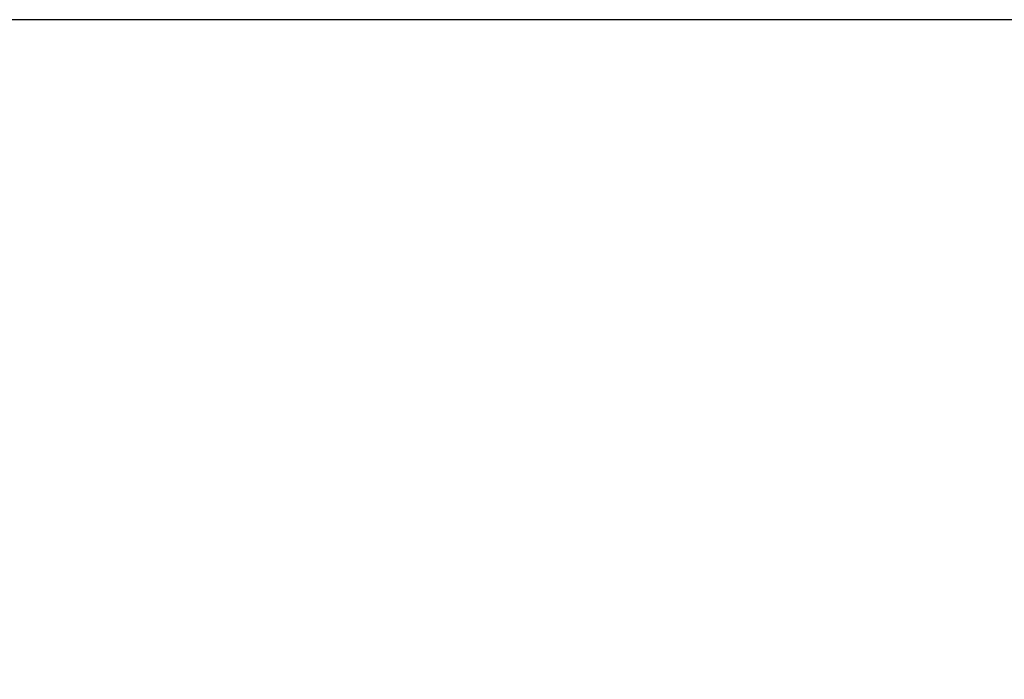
# Model space of a CAD drawing. Extents: x -28.8 to 48.7, y -5.6 to 85.1.
# Tile 165 of 168: x 9.99382 to 10.00345, y 28.85855 to 28.865. Entities that reach past the tile are written whole.
import ezdxf

# ---------------------------------------------------------------- set-up
doc = ezdxf.new("R2010")
doc.units = 0
doc.header["$MEASUREMENT"] = 0
doc.layers.add('R_TR_AUSSENWAND', color=7, linetype='Continuous')
doc.layers.add('R_TR_INNENWAND', color=7, linetype='Continuous')
pattern_1 = [(45, (0, 0), (-0.04596194, 0.04596194), [])]

# ---------------------------------------------------------------- blocks, each defined once
blk = doc.blocks.new('Wand_16_2', base_point=(10.355, 22.99))
at = {"layer": 'R_TR_AUSSENWAND', "linetype": 'Continuous'}
h = blk.add_hatch(dxfattribs=at)
h.set_pattern_fill('MW_Kalksandstein_0002', color=256, style=0, pattern_type=2)
h.set_pattern_definition(pattern_1)
h.paths.add_polyline_path([(10.355, 28.865), (9.99, 28.865), (9.99, 28.375), (10.17, 28.375), (10.24, 28.375), (10.355, 28.375)], flags=0)
blk.add_line((10.355, 28.865), (9.99, 28.865), dxfattribs=at)
blk = doc.blocks.new('Wand_22_2', base_point=(10.355, 28.625))
at = {"layer": 'R_TR_INNENWAND', "linetype": 'Continuous'}
h = blk.add_hatch(dxfattribs=at)
h.set_pattern_fill('MW_Kalksandstein_0002', color=256, style=0, pattern_type=2)
h.set_pattern_definition(pattern_1)
h.paths.add_polyline_path([(3.7713136, 28.8650001), (3.7713136, 28.625), (10.355, 28.625), (10.355, 28.8650001)], flags=0)
blk.add_line((10.355, 28.865), (3.7713136, 28.865), dxfattribs=at)

msp = doc.modelspace()

# ---------------------------------------------------------------- block references
at = {"layer": 'R_TR_AUSSENWAND'}
msp.add_blockref('Wand_16_2', (10.355, 22.99), dxfattribs=at)

# ---------------------------------------------------------------- next in the draw order: block references
at = {"layer": 'R_TR_INNENWAND'}
msp.add_blockref('Wand_22_2', (10.355, 28.625), dxfattribs=at)

doc.saveas('drawing.dxf')
